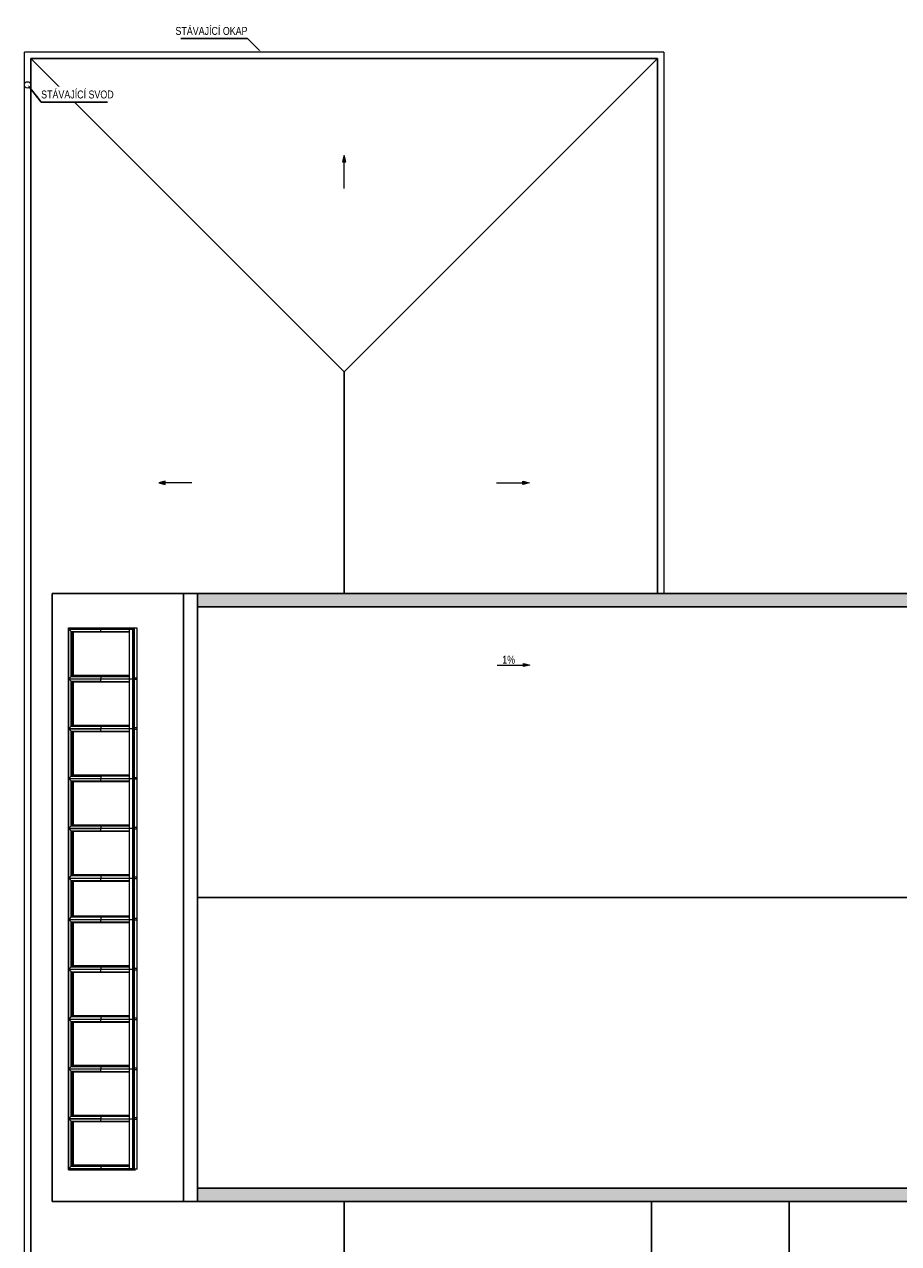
# Model space of a CAD drawing. Header units: millimetres. Extents: x -11835 to 55006, y -38230 to 10742.
# Tile 2 of 5: x -11835 to 4665, y -12265 to 10742. Entities that reach past the tile are written whole.
import ezdxf
from ezdxf import colors
from ezdxf.entities.mleader import LeaderData, LeaderLine
from ezdxf.math import Vec2, Vec3

# ---------------------------------------------------------------- set-up
doc = ezdxf.new("R2010")
doc.units = ezdxf.units.MM
doc.header["$MEASUREMENT"] = 0
doc.layers.add('03_Střecha.2D', color=7, linetype='Continuous')
doc.layers.add('Nové_03_Střecha.2D', color=7, linetype='Continuous')
doc.layers.add('ZTI-potr_studena-popis', color=7, linetype='Continuous', lineweight=13)
doc.styles.add('ARIAL', font='arial.ttf', dxfattribs={"width": 0.8})

# ---------------------------------------------------------------- blocks, each defined once
blk = doc.blocks.new('spád')
h = blk.add_hatch(color=256)
h.dxf.hatch_style = 1
h.paths.add_polyline_path([(126994.1222301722, 9931.581332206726), (126874.1297398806, 9961.5830950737), (126874.1985130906, 9901.568754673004)])
at = {"layer": 'ZTI-potr_studena-popis'}
blk.add_line((126374.1098790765, 9931.542573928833), (126874.1098791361, 9931.542573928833), dxfattribs=at)
blk.add_lwpolyline([(126874.1297398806, 9961.5830950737), (126994.1222301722, 9931.581332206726), (126874.1985130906, 9901.568754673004), (126874.1297398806, 9961.5830950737)], dxfattribs=at)

msp = doc.modelspace()

# ---------------------------------------------------------------- hatches: boundary and pattern name
at = {"layer": '03_Střecha.2D', "linetype": 'Continuous', "lineweight": 0}
for points in [[(-8568.931529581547, 0), (47690, 0), (47690.00000023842, -250), (-8568.931529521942, -250)], [(-8568.93152976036, -11220), (42642.5, -11220), (42642.4999999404, -11470), (-8568.931529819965, -11470)]]:
    msp.add_hatch(color=251, dxfattribs=at).paths.add_polyline_path(points)

# ---------------------------------------------------------------- linework, layer by layer
at = {"layer": '03_Střecha.2D', "color": 251, "linetype": 'Continuous', "lineweight": 13}
for p, q in [((-11835.00000017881, -38230), (-11835.00000017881, 10220)), ((234.999959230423, 10220), (-11835.00000017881, 10220)), ((234.999959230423, 10220), (234.9999592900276, 0))]:
    msp.add_line(p, q, dxfattribs=at)
at = {"layer": '03_Střecha.2D', "color": 251, "linetype": 'Continuous', "lineweight": 25}
for p, q in [((-11715.00000017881, 10100), (-5800.00000590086, 4185.000034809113)), ((-11715.0000000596, -38110), (-11715.00000017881, 10100)), ((114.9999591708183, 10100), (-11715.00000017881, 10100)), ((-5800.00000590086, 4185.000034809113), (114.9999591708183, 10100)), ((114.9999591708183, 10100), (114.9999597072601, 4.76837158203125e-07)), ((-5800.000005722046, 0), (-5800.00000590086, 4185.000034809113)), ((5000.000000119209, -2.384185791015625e-07), (-11307.50000011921, 0)), ((-11307.50000011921, 0), (-11307.5000000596, -11470)), ((-8828.931529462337, 0), (-8828.931529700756, -11470)), ((-8568.931529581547, 0), (-8568.931529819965, -11470)), ((-8568.931529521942, -250), (47690.00000023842, -250)), ((-8568.931529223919, -5735), (47690.0000000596, -5735.000000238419)), ((42642.5, -11220), (-8568.93152976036, -11220)), ((-11307.5000000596, -11470), (-5800.000003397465, -11470)), ((-5799.999999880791, -32195), (-5800.000003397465, -11470)), ((-5800.000003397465, -11470), (-0.01069933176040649, -11470)), ((-0.01069933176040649, -11470), (2599.989300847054, -11470)), ((-0.01069909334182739, -16970), (-0.01069933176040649, -11470)), ((2599.989300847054, -11470), (2599.98930066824, -16970)), ((42642.4999999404, -11470), (2599.989300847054, -11470))]:
    msp.add_line(p, q, dxfattribs=at)
at = {"layer": '03_Střecha.2D', "color": 251, "linetype": 'Continuous', "lineweight": 13}
msp.add_circle((-11775.0000000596, 9600), 59.99999999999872, dxfattribs=at)
at = {"layer": 'Nové_03_Střecha.2D', "color": 251, "linetype": 'Continuous', "lineweight": 13}
for p, q in [((-11004.25063449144, -1582.5), (-11004.25063478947, -642.5)), ((-11004.25063478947, -642.5), (-9768.865396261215, -642.5)), ((-11004.25063478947, -642.5), (-10981.73397427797, -668.5)), ((-10993.13397425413, -1606.5), (-10993.13397425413, -668.5)), ((-10993.13397425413, -668.5), (-10389.28221714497, -668.5)), ((-10993.13397425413, -668.5), (-10954.16283112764, -713.5)), ((-10389.28221702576, -714.5), (-10389.28221696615, -667.5)), ((-10389.28221696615, -667.5), (-9852.846466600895, -667.5)), ((-9852.846466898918, -1607.5), (-9852.846466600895, -667.5)), ((-9852.846466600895, -667.5), (-9809.545196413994, -667.5)), ((-9839.49646639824, -650.4999997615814), (-9839.496466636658, -667.5)), ((-9757.224053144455, -650.5), (-9839.49646639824, -650.4999997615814)), ((-9809.545196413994, -667.5), (-9786.162510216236, -667.4999997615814)), ((-9786.162510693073, -1607.5), (-9786.162510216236, -667.4999997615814)), ((-9786.162510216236, -667.4999997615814), (-9780.96635824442, -667.5)), ((-9780.96635812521, -1607.5), (-9780.96635824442, -667.5)), ((-9780.96635824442, -667.5), (-9767.616358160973, -667.5)), ((-9768.865396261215, -642.5), (-9738.765396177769, -642.5)), ((-9768.86539644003, -650.5), (-9768.865396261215, -642.5)), ((-9767.616358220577, -1607.5), (-9767.616358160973, -667.5)), ((-9757.224053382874, -667.5), (-9757.224053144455, -650.5)), ((-9757.224053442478, -652.5), (-9757.074053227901, -652.5)), ((-9757.074053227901, -652.5), (-9757.224052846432, -652.6732053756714)), ((-9757.224053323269, -1607.5), (-9757.224053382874, -667.5)), ((-9707.074053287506, -652.5), (-9757.074053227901, -652.5)), ((-9757.074053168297, -1592.5), (-9757.074053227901, -652.5)), ((-9707.074053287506, -1592.5), (-9707.074053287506, -652.5)), ((-10954.16283106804, -1561.5), (-10954.16283112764, -713.5)), ((-10954.16283112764, -713.5), (-10389.28221708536, -713.5)), ((-10954.16283112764, -713.5), (-10949.06475508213, -716.5)), ((-10949.06475502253, -1558.5), (-10949.06475508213, -716.5)), ((-10949.06475508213, -716.5), (-10386.61555022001, -716.5)), ((-10938.33270418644, -1545.499999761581), (-10938.33270394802, -729.5)), ((-9852.846466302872, -729.5), (-10938.33270394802, -729.5)), ((-10913.33270412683, -1545.5), (-10913.33270424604, -729.5)), ((-10910.8493642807, -1545.5), (-10910.84936469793, -729.5)), ((-10385.28221708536, -717.4999997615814), (-10389.28221702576, -714.5)), ((-10389.28221702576, -714.5), (-9852.846466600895, -714.5000002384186)), ((-10385.28221708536, -717.4999997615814), (-9852.8464666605, -717.5)), ((-11004.25063478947, -2522.5), (-11004.25063449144, -1582.5)), ((-11004.25063449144, -1582.5), (-10993.13397425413, -1582.5)), ((-11004.25063449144, -1582.5), (-10993.13397431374, -1595.336413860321)), ((-10954.16283106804, -1561.5), (-10993.13397425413, -1606.5)), ((-10993.13397425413, -1606.5), (-10389.28221702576, -1606.5)), ((-10993.13397425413, -2546.500000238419), (-10993.13397425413, -1608.5)), ((-10993.13397425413, -1608.5), (-10389.28221702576, -1608.5)), ((-10993.13397425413, -1608.5), (-10954.16283106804, -1653.5)), ((-10981.73397439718, -1606.500000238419), (-10983.46602493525, -1608.5)), ((-10983.46602493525, -1606.5), (-10981.73397439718, -1608.500000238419)), ((-10949.06475502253, -1558.5), (-10954.16283106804, -1561.5)), ((-10954.16283106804, -1561.5), (-10389.28221708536, -1561.5)), ((-10949.06475502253, -1558.5), (-10386.6155500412, -1558.5)), ((-9852.846466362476, -1545.5), (-10938.33270418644, -1545.499999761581)), ((-10385.28221708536, -1557.5), (-10389.28221684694, -1560.5)), ((-10389.28221684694, -1560.5), (-10389.28221702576, -1607.5)), ((-10389.28221684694, -1560.5), (-9852.846466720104, -1560.5)), ((-10389.28221696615, -1654.5), (-10389.28221702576, -1607.5)), ((-10389.28221702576, -1607.5), (-9852.846466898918, -1607.5)), ((-10385.28221708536, -1557.5), (-9852.846466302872, -1557.5)), ((-9852.846466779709, -2547.5), (-9852.846466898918, -1607.5)), ((-9852.846466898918, -1607.5), (-9809.545196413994, -1607.5)), ((-9809.545196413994, -1607.5), (-9786.162510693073, -1607.5)), ((-9786.162510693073, -2547.5), (-9786.162510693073, -1607.5)), ((-9786.162510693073, -1607.5), (-9780.96635812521, -1607.5)), ((-9780.96635812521, -2547.5), (-9780.96635812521, -1607.5)), ((-9780.96635812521, -1607.5), (-9767.616358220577, -1607.5)), ((-9757.22405320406, -1590.5), (-9767.616358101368, -1590.5)), ((-9767.616358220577, -2547.5), (-9767.616358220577, -1607.5)), ((-9757.224053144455, -1592.5), (-9757.074053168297, -1592.5)), ((-9757.074053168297, -1592.5), (-9757.22405320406, -1592.673205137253)), ((-9757.224052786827, -2547.499999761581), (-9757.224053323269, -1607.5)), ((-9707.074053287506, -1592.5), (-9757.074053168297, -1592.5)), ((-9757.07405346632, -2532.5), (-9757.074053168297, -1592.5)), ((-9707.074053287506, -2532.500000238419), (-9707.074053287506, -1592.5)), ((-10993.13397431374, -1619.663586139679), (-11004.25063478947, -1632.5)), ((-11004.25063478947, -1632.5), (-10993.13397443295, -1632.5)), ((-10954.16283106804, -2501.499999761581), (-10954.16283106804, -1653.5)), ((-10954.16283106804, -1653.5), (-10389.28221708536, -1653.5)), ((-10954.16283106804, -1653.5), (-10949.06475508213, -1656.5)), ((-10949.06475460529, -2498.5), (-10949.06475508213, -1656.5)), ((-10949.06475508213, -1656.5), (-10386.61555051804, -1656.5)), ((-10938.33270400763, -2485.500000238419), (-10938.33270406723, -1669.5)), ((-9852.846466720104, -1669.5), (-10938.33270406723, -1669.5)), ((-10913.33270412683, -2485.5), (-10913.33270412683, -1669.5)), ((-10910.84936463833, -2485.5), (-10910.84936469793, -1669.5)), ((-10385.28221678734, -1657.5), (-10389.28221696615, -1654.5)), ((-10389.28221696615, -1654.5), (-9852.846466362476, -1654.499999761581)), ((-10385.28221678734, -1657.5), (-9852.846466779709, -1657.5)), ((-9757.22405308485, -1624.5), (-9767.616358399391, -1624.5)), ((-9757.074053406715, -1622.5), (-9757.224053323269, -1622.326794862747)), ((-9757.224053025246, -1622.5), (-9757.074053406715, -1622.5)), ((-9707.074053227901, -1622.500000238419), (-9757.074053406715, -1622.5)), ((-11004.25063490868, -3462.5), (-11004.25063478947, -2522.5)), ((-11004.25063478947, -2522.5), (-10993.13397413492, -2522.5)), ((-11004.25063478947, -2522.5), (-10993.13397443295, -2535.336413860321)), ((-10954.16283106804, -2501.499999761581), (-10993.13397425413, -2546.500000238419)), ((-10949.06475460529, -2498.5), (-10954.16283106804, -2501.499999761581)), ((-10954.16283106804, -2501.499999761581), (-10389.28221708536, -2501.500000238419)), ((-10949.06475460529, -2498.5), (-10386.61555045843, -2498.5)), ((-9852.84646654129, -2485.499999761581), (-10938.33270400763, -2485.500000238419)), ((-10385.28221708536, -2497.5), (-10389.28221696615, -2500.5)), ((-10389.28221696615, -2500.5), (-10389.28221690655, -2547.5)), ((-10389.28221696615, -2500.5), (-9852.846466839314, -2500.5)), ((-10385.28221708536, -2497.5), (-9852.846466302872, -2497.499999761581)), ((-9757.224053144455, -2530.500000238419), (-9767.616358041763, -2530.5)), ((-10993.13397401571, -2559.663586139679), (-11004.25063467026, -2572.5)), ((-11004.25063467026, -2572.5), (-10993.13397449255, -2572.5)), ((-10993.13397425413, -2546.500000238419), (-10389.28221708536, -2546.5)), ((-10993.13397413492, -3486.5), (-10993.13397425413, -2548.500000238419)), ((-10993.13397425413, -2548.500000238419), (-10389.28221702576, -2548.5)), ((-10993.13397425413, -2548.500000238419), (-10954.16283112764, -2593.5)), ((-10981.73397427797, -2546.500000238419), (-10983.46602493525, -2548.5)), ((-10983.46602493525, -2546.5), (-10981.73397427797, -2548.500000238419)), ((-10954.16283124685, -3441.5), (-10954.16283112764, -2593.5)), ((-10954.16283112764, -2593.5), (-10389.28221708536, -2593.5)), ((-10954.16283112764, -2593.5), (-10949.06475496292, -2596.5)), ((-10949.06475502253, -3438.5), (-10949.06475496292, -2596.5)), ((-10949.06475496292, -2596.5), (-10386.61555045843, -2596.5)), ((-10938.33270388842, -3425.500000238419), (-10938.33270424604, -2609.5)), ((-9852.846466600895, -2609.5), (-10938.33270424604, -2609.5)), ((-10913.33270412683, -3425.5), (-10913.33270412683, -2609.5)), ((-10910.84936469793, -3425.500000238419), (-10910.84936457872, -2609.5)), ((-10389.28221666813, -2594.5), (-10389.28221690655, -2547.5)), ((-10389.28221690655, -2547.5), (-9852.846466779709, -2547.5)), ((-10385.28221720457, -2597.5), (-10389.28221666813, -2594.5)), ((-10389.28221666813, -2594.5), (-9852.84646654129, -2594.5)), ((-10385.28221720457, -2597.5), (-9852.8464666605, -2597.5)), ((-9852.846466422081, -3487.499999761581), (-9852.846466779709, -2547.5)), ((-9852.846466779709, -2547.5), (-9809.545196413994, -2547.5)), ((-9809.545196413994, -2547.5), (-9786.162510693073, -2547.5)), ((-9786.162510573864, -3487.5), (-9786.162510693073, -2547.5)), ((-9786.162510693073, -2547.5), (-9780.96635812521, -2547.5)), ((-9780.96635812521, -3487.5), (-9780.96635812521, -2547.5)), ((-9780.96635812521, -2547.5), (-9767.616358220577, -2547.5)), ((-9767.616358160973, -3487.500000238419), (-9767.616358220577, -2547.5)), ((-9757.224053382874, -2564.5), (-9767.616358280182, -2564.5)), ((-9757.22405320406, -2532.5), (-9757.07405346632, -2532.5)), ((-9757.07405346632, -2532.5), (-9757.22405308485, -2532.673205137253)), ((-9757.22405320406, -3487.5), (-9757.224052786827, -2547.499999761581)), ((-9757.07405334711, -2562.5), (-9757.224053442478, -2562.326794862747)), ((-9757.224053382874, -2562.5), (-9757.07405334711, -2562.5)), ((-9707.074053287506, -2532.500000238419), (-9757.07405346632, -2532.5)), ((-9757.074053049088, -3472.5), (-9757.07405346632, -2532.5)), ((-9707.074053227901, -2562.500000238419), (-9757.07405334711, -2562.5)), ((-9707.074052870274, -3472.5), (-9707.074053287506, -2532.500000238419)), ((-10954.16283124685, -3441.5), (-10993.13397413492, -3486.5)), ((-10949.06475502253, -3438.5), (-10954.16283124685, -3441.5)), ((-10954.16283124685, -3441.5), (-10389.28221702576, -3441.5)), ((-10949.06475502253, -3438.5), (-10386.61555045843, -3438.5)), ((-9852.8464666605, -3425.5), (-10938.33270388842, -3425.500000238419)), ((-10385.28221702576, -3437.5), (-10389.28221714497, -3440.5)), ((-10389.28221714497, -3440.5), (-10389.28221648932, -3487.5)), ((-10389.28221714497, -3440.5), (-9852.846466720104, -3440.5)), ((-10385.28221702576, -3437.5), (-9852.846466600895, -3437.5)), ((-11004.25063478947, -4402.5), (-11004.25063490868, -3462.5)), ((-11004.25063490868, -3462.5), (-10993.13397419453, -3462.5)), ((-11004.25063490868, -3462.5), (-10993.13397431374, -3475.336413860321)), ((-10993.13397437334, -3499.663586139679), (-11004.25063467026, -3512.5)), ((-11004.25063467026, -3512.5), (-10993.13397437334, -3512.5)), ((-10993.13397413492, -3486.5), (-10389.28221708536, -3486.5)), ((-10993.13397401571, -4426.499999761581), (-10993.1339738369, -3488.5)), ((-10993.1339738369, -3488.5), (-10389.28221708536, -3488.5)), ((-10993.1339738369, -3488.5), (-10954.16283106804, -3533.5)), ((-10981.73397421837, -3486.5), (-10983.46602505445, -3488.5)), ((-10983.46602523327, -3486.499999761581), (-10981.73397415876, -3488.5)), ((-10954.16283094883, -4381.5), (-10954.16283106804, -3533.5)), ((-10954.16283106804, -3533.5), (-10389.28221720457, -3533.5)), ((-10954.16283106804, -3533.5), (-10949.06475496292, -3536.5)), ((-10949.06475490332, -4378.5), (-10949.06475496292, -3536.5)), ((-10949.06475496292, -3536.5), (-10386.61555016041, -3536.5)), ((-10938.33270418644, -4365.5), (-10938.33270382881, -3549.5)), ((-9852.846466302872, -3549.5), (-10938.33270382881, -3549.5)), ((-10913.33270406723, -4365.5), (-10913.33270412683, -3549.5)), ((-10910.84936457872, -4365.500000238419), (-10910.84936416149, -3549.5)), ((-10389.28221696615, -3534.5), (-10389.28221648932, -3487.5)), ((-10389.28221648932, -3487.5), (-9852.846466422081, -3487.499999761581)), ((-10385.28221720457, -3537.5), (-10389.28221696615, -3534.5)), ((-10389.28221696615, -3534.5), (-9852.846466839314, -3534.5)), ((-10385.28221720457, -3537.5), (-9852.846466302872, -3537.5)), ((-9852.846466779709, -4427.5), (-9852.846466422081, -3487.499999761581)), ((-9852.846466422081, -3487.499999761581), (-9809.545196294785, -3487.5)), ((-9809.545196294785, -3487.5), (-9786.162510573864, -3487.5)), ((-9786.162510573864, -4427.5), (-9786.162510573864, -3487.5)), ((-9786.162510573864, -3487.5), (-9780.96635812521, -3487.5)), ((-9780.966357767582, -4427.5), (-9780.96635812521, -3487.5)), ((-9780.96635812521, -3487.5), (-9767.616358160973, -3487.500000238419)), ((-9757.224053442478, -3470.5), (-9767.616358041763, -3470.5)), ((-9767.616357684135, -4427.5), (-9767.616358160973, -3487.500000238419)), ((-9757.224053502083, -3504.5), (-9767.616357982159, -3504.5)), ((-9757.224053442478, -3472.5), (-9757.074053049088, -3472.5)), ((-9757.074053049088, -3472.5), (-9757.224053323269, -3472.673204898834)), ((-9757.224053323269, -4427.500000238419), (-9757.22405320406, -3487.5)), ((-9757.07405334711, -3502.5), (-9757.224053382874, -3502.326795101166)), ((-9757.224053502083, -3502.5), (-9757.07405334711, -3502.5)), ((-9707.074052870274, -3472.5), (-9757.074053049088, -3472.5)), ((-9757.07405346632, -4412.5), (-9757.074053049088, -3472.5)), ((-9707.074053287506, -3502.499999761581), (-9757.07405334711, -3502.5)), ((-9707.074053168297, -4412.5), (-9707.074052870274, -3472.5)), ((-9852.8464666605, -4365.500000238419), (-10938.33270418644, -4365.5)), ((-11004.25063478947, -5342.5), (-11004.25063478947, -4402.5)), ((-11004.25063478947, -4402.5), (-10993.13397419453, -4402.5)), ((-11004.25063478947, -4402.5), (-10993.13397419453, -4415.336413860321)), ((-10993.13397443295, -4439.663586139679), (-11004.25063478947, -4452.5)), ((-11004.25063478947, -4452.5), (-10993.13397437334, -4452.5)), ((-10954.16283094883, -4381.5), (-10993.13397401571, -4426.499999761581)), ((-10993.13397401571, -4426.499999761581), (-10389.28221714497, -4426.5)), ((-10993.13397449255, -5366.5), (-10993.13397443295, -4428.5)), ((-10993.13397443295, -4428.5), (-10389.28221714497, -4428.5)), ((-10993.13397443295, -4428.5), (-10954.16283065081, -4473.5)), ((-10981.73397421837, -4426.5), (-10983.46602523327, -4428.5)), ((-10983.46602523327, -4426.5), (-10981.73397421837, -4428.5)), ((-10949.06475490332, -4378.5), (-10954.16283094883, -4381.5)), ((-10954.16283094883, -4381.5), (-10389.28221702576, -4381.5)), ((-10954.16283124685, -5321.5), (-10954.16283065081, -4473.5)), ((-10954.16283065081, -4473.5), (-10389.28221672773, -4473.5)), ((-10954.16283065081, -4473.5), (-10949.06475502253, -4476.5)), ((-10949.06475490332, -4378.5), (-10386.61555033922, -4378.5)), ((-10949.06475448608, -5318.5), (-10949.06475502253, -4476.5)), ((-10949.06475502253, -4476.5), (-10386.61555016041, -4476.5)), ((-10938.33270376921, -5305.5), (-10938.33270388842, -4489.5)), ((-9852.8464666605, -4489.5), (-10938.33270388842, -4489.5)), ((-10913.33270412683, -5305.5), (-10913.33270424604, -4489.5)), ((-10910.8493642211, -5305.5), (-10910.84936457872, -4489.5)), ((-10385.28221702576, -4377.5), (-10389.28221702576, -4380.5)), ((-10389.28221702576, -4380.5), (-10389.28221678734, -4427.5)), ((-10389.28221702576, -4380.5), (-9852.846466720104, -4380.5)), ((-10389.28221702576, -4474.500000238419), (-10389.28221678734, -4427.5)), ((-10389.28221678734, -4427.5), (-9852.846466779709, -4427.5)), ((-10385.28221708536, -4477.5), (-10389.28221702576, -4474.500000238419)), ((-10389.28221702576, -4474.500000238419), (-9852.846466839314, -4474.5)), ((-10385.28221702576, -4377.5), (-9852.846466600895, -4377.5)), ((-10385.28221708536, -4477.5), (-9852.8464666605, -4477.5)), ((-9852.846466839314, -5367.5), (-9852.846466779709, -4427.5)), ((-9852.846466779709, -4427.5), (-9809.54519635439, -4427.5)), ((-9809.54519635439, -4427.5), (-9786.162510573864, -4427.5)), ((-9786.162510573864, -5367.5), (-9786.162510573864, -4427.5)), ((-9786.162510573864, -4427.5), (-9780.966357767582, -4427.5)), ((-9780.966358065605, -5367.5), (-9780.966357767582, -4427.5)), ((-9780.966357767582, -4427.5), (-9767.616357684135, -4427.5)), ((-9757.22405308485, -4410.499999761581), (-9767.616358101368, -4410.5)), ((-9767.616358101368, -5367.5), (-9767.616357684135, -4427.5)), ((-9757.224053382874, -4444.5), (-9767.616358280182, -4444.5)), ((-9757.224052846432, -4412.499999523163), (-9757.07405346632, -4412.5)), ((-9757.07405346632, -4412.5), (-9757.224053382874, -4412.673205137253)), ((-9757.22405320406, -5367.5), (-9757.224053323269, -4427.500000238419)), ((-9757.07405334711, -4442.5), (-9757.224052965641, -4442.326794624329)), ((-9757.224053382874, -4442.500000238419), (-9757.07405334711, -4442.5)), ((-9707.074053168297, -4412.5), (-9757.07405346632, -4412.5)), ((-9757.07405346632, -5352.5), (-9757.07405346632, -4412.5)), ((-9707.074053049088, -4442.5), (-9757.07405334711, -4442.5)), ((-9707.074053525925, -5352.5), (-9707.074053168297, -4412.5)), ((-11004.25063478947, -6172.500000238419), (-11004.25063478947, -5342.5)), ((-11004.25063478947, -5342.5), (-10993.13397413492, -5342.5)), ((-11004.25063478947, -5342.5), (-10993.13397425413, -5355.336413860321)), ((-10993.13397431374, -5379.663586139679), (-11004.25063437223, -5392.500000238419)), ((-11004.25063437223, -5392.500000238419), (-10993.13397437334, -5392.5)), ((-10954.16283124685, -5321.5), (-10993.13397449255, -5366.5)), ((-10993.13397449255, -5366.5), (-10389.28221654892, -5366.5)), ((-10993.13397413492, -6146.5), (-10993.13397449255, -5368.5)), ((-10993.13397449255, -5368.5), (-10389.28221666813, -5368.5)), ((-10993.13397449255, -5368.5), (-10954.16283077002, -5413.5)), ((-10981.73397415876, -5366.5), (-10983.46602481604, -5368.5)), ((-10983.46602481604, -5366.5), (-10981.73397409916, -5368.5)), ((-10949.06475448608, -5318.5), (-10954.16283124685, -5321.5)), ((-10954.16283124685, -5321.5), (-10389.28221708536, -5321.5)), ((-10954.16283100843, -6101.5), (-10954.16283077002, -5413.5)), ((-10954.16283077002, -5413.5), (-10389.28221708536, -5413.5)), ((-10954.16283077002, -5413.5), (-10949.06475502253, -5416.5)), ((-10949.06475448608, -5318.5), (-10386.61554998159, -5318.5)), ((-10949.06475490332, -6098.5), (-10949.06475502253, -5416.5)), ((-10949.06475502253, -5416.5), (-10386.61555057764, -5416.5)), ((-9852.84646654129, -5305.5), (-10938.33270376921, -5305.5)), ((-10938.33270418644, -6085.5), (-10938.33270424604, -5429.5)), ((-9852.8464666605, -5429.5), (-10938.33270424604, -5429.5)), ((-10913.33270376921, -6085.5), (-10913.33270412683, -5429.5)), ((-10910.8493642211, -6085.5), (-10910.84936457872, -5429.5)), ((-10385.28221708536, -5317.500000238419), (-10389.28221678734, -5320.499999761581)), ((-10389.28221678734, -5320.499999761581), (-10389.28221720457, -5367.5)), ((-10389.28221678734, -5320.499999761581), (-9852.846466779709, -5320.5)), ((-10389.28221696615, -5414.500000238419), (-10389.28221720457, -5367.5)), ((-10389.28221720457, -5367.5), (-9852.846466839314, -5367.5)), ((-10385.28221666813, -5417.5), (-10389.28221696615, -5414.500000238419)), ((-10389.28221696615, -5414.500000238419), (-9852.846466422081, -5414.500000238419)), ((-10385.28221708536, -5317.500000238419), (-9852.846466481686, -5317.5)), ((-10385.28221666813, -5417.5), (-9852.846466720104, -5417.5)), ((-9852.846466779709, -6147.499999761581), (-9852.846466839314, -5367.5)), ((-9852.846466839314, -5367.5), (-9809.545196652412, -5367.5)), ((-9809.545196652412, -5367.5), (-9786.162510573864, -5367.5)), ((-9786.16251027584, -6147.5), (-9786.162510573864, -5367.5)), ((-9786.162510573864, -5367.5), (-9780.966358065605, -5367.5)), ((-9780.966357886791, -6147.499999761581), (-9780.966358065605, -5367.5)), ((-9780.966358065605, -5367.5), (-9767.616358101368, -5367.5)), ((-9757.224053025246, -5350.5), (-9767.616358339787, -5350.499999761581)), ((-9767.616358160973, -6147.5), (-9767.616358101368, -5367.5)), ((-9757.224053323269, -5384.5), (-9767.616358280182, -5384.5)), ((-9757.224053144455, -5352.5), (-9757.07405346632, -5352.5)), ((-9757.07405346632, -5352.5), (-9757.224052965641, -5352.673204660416)), ((-9757.224053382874, -6147.500000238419), (-9757.22405320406, -5367.5)), ((-9757.07405346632, -5382.5), (-9757.224053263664, -5382.326794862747)), ((-9757.224053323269, -5382.5), (-9757.07405346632, -5382.5)), ((-9707.074053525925, -5352.5), (-9757.07405346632, -5352.5)), ((-9757.074053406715, -6162.5), (-9757.07405346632, -5352.5)), ((-9707.07405334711, -5382.499999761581), (-9757.07405346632, -5382.5)), ((-9707.07405346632, -6162.5), (-9707.074053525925, -5352.5)), ((-11004.25063478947, -6122.5), (-10993.13397425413, -6122.5)), ((-11004.25063478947, -6122.5), (-10993.13397401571, -6135.33641409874)), ((-10993.13397437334, -6159.663586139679), (-11004.25063478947, -6172.500000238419)), ((-11004.25063449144, -7062.5), (-11004.25063478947, -6172.500000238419)), ((-11004.25063478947, -6172.500000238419), (-10993.13397419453, -6172.499999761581)), ((-10954.16283100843, -6101.5), (-10993.13397413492, -6146.5)), ((-10993.13397413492, -6146.5), (-10389.28221702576, -6146.5)), ((-10993.13397449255, -7086.5), (-10993.13397425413, -6148.5)), ((-10993.13397425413, -6148.5), (-10389.28221702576, -6148.5)), ((-10993.13397425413, -6148.5), (-10954.16283071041, -6193.5)), ((-10983.46602523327, -6146.5), (-10981.73397427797, -6148.5)), ((-10981.73397427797, -6146.5), (-10983.46602523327, -6148.5)), ((-10949.06475490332, -6098.5), (-10954.16283100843, -6101.5)), ((-10954.16283100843, -6101.5), (-10389.28221708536, -6101.5)), ((-10954.16283124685, -7041.5), (-10954.16283071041, -6193.5)), ((-10954.16283071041, -6193.5), (-10389.28221672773, -6193.5)), ((-10954.16283071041, -6193.5), (-10949.06475502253, -6196.5)), ((-10949.06475490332, -6098.5), (-10386.61555045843, -6098.5)), ((-10949.06475460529, -7038.5), (-10949.06475502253, -6196.5)), ((-10949.06475502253, -6196.5), (-10386.61555051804, -6196.5)), ((-9852.8464666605, -6085.5), (-10938.33270418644, -6085.5)), ((-10938.33270388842, -7025.5), (-10938.33270424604, -6209.5)), ((-9852.846466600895, -6209.5), (-10938.33270424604, -6209.5)), ((-10913.33270412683, -7025.5), (-10913.33270412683, -6209.5)), ((-10910.84936451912, -7025.5), (-10910.84936469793, -6209.5)), ((-10385.28221702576, -6097.5), (-10389.28221714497, -6100.5)), ((-10389.28221714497, -6100.5), (-10389.28221696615, -6147.500000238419)), ((-10389.28221714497, -6100.5), (-9852.846466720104, -6100.5)), ((-10389.28221690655, -6194.5), (-10389.28221696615, -6147.500000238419)), ((-10389.28221696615, -6147.500000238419), (-9852.846466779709, -6147.499999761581)), ((-10385.28221708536, -6197.5), (-10389.28221690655, -6194.5)), ((-10389.28221690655, -6194.5), (-9852.8464666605, -6194.499999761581)), ((-10385.28221702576, -6097.5), (-9852.8464666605, -6097.5)), ((-10385.28221708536, -6197.5), (-9852.8464666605, -6197.5)), ((-9852.846466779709, -7087.5), (-9852.846466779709, -6147.499999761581)), ((-9852.846466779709, -6147.499999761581), (-9809.545196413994, -6147.5)), ((-9809.545196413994, -6147.5), (-9786.16251027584, -6147.5)), ((-9786.162510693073, -7087.5), (-9786.16251027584, -6147.5)), ((-9786.16251027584, -6147.5), (-9780.966357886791, -6147.499999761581)), ((-9780.96635812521, -7087.5), (-9780.966357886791, -6147.499999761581)), ((-9780.966357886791, -6147.499999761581), (-9767.616358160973, -6147.5)), ((-9757.224053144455, -6130.5), (-9767.616358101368, -6130.5)), ((-9767.616358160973, -7087.5), (-9767.616358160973, -6147.5)), ((-9757.224052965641, -6164.5), (-9767.616358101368, -6164.499999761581)), ((-9757.224053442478, -6132.5), (-9757.07405346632, -6132.5)), ((-9757.07405346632, -6132.5), (-9757.224053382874, -6132.673205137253)), ((-9757.224052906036, -7087.5), (-9757.224053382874, -6147.500000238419)), ((-9757.074053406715, -6162.5), (-9757.224053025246, -6162.326794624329)), ((-9757.224052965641, -6162.5), (-9757.074053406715, -6162.5)), ((-9707.074053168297, -6132.5), (-9757.07405346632, -6132.5)), ((-9757.07405334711, -7072.5), (-9757.074053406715, -6162.5)), ((-9707.07405346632, -6162.5), (-9757.074053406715, -6162.5)), ((-9707.074053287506, -7072.5), (-9707.07405346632, -6162.5)), ((-11004.25063478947, -8002.5), (-11004.25063449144, -7062.5)), ((-11004.25063449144, -7062.5), (-10993.13397425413, -7062.5)), ((-11004.25063449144, -7062.5), (-10993.13397431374, -7075.336413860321)), ((-10993.13397431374, -7099.663586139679), (-11004.25063437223, -7112.5)), ((-11004.25063437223, -7112.5), (-10993.13397443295, -7112.5)), ((-10954.16283124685, -7041.5), (-10993.13397449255, -7086.5)), ((-10993.13397449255, -7086.5), (-10389.28221702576, -7086.5)), ((-10993.13397437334, -8026.499999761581), (-10993.13397449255, -7088.5)), ((-10993.13397449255, -7088.5), (-10389.28221666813, -7088.5)), ((-10993.13397449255, -7088.5), (-10954.16283106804, -7133.5)), ((-10981.73397427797, -7086.500000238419), (-10983.46602493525, -7088.5)), ((-10983.46602475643, -7086.499999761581), (-10981.73397427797, -7088.5)), ((-10949.06475460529, -7038.5), (-10954.16283124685, -7041.5)), ((-10954.16283124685, -7041.5), (-10389.28221696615, -7041.5)), ((-10949.06475460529, -7038.5), (-10386.6155500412, -7038.5)), ((-9852.846466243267, -7025.5), (-10938.33270388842, -7025.5)), ((-10385.28221708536, -7037.5), (-10389.28221714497, -7040.5)), ((-10389.28221714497, -7040.5), (-10389.28221720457, -7087.5)), ((-10389.28221714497, -7040.5), (-9852.846466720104, -7040.5)), ((-10389.28221654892, -7134.5), (-10389.28221720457, -7087.5)), ((-10389.28221720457, -7087.5), (-9852.846466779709, -7087.5)), ((-10385.28221708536, -7037.5), (-9852.846466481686, -7037.5)), ((-9852.846466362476, -8027.5), (-9852.846466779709, -7087.5)), ((-9852.846466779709, -7087.5), (-9809.545196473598, -7087.499999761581)), ((-9809.545196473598, -7087.499999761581), (-9786.162510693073, -7087.5)), ((-9786.162510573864, -8027.5), (-9786.162510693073, -7087.5)), ((-9786.162510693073, -7087.5), (-9780.96635812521, -7087.5)), ((-9780.96635812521, -8027.5), (-9780.96635812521, -7087.5)), ((-9780.96635812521, -7087.5), (-9767.616358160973, -7087.5)), ((-9757.224053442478, -7070.5), (-9767.616357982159, -7070.5)), ((-9767.616358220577, -8027.5), (-9767.616358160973, -7087.5)), ((-9757.22405308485, -7104.499999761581), (-9767.616358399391, -7104.5)), ((-9757.224053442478, -7072.5), (-9757.07405334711, -7072.5)), ((-9757.07405334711, -7072.5), (-9757.22405320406, -7072.673204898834)), ((-9757.224052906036, -8027.5), (-9757.224052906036, -7087.5)), ((-9757.074053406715, -7102.5), (-9757.224053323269, -7102.326794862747)), ((-9757.224053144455, -7102.499999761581), (-9757.074053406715, -7102.5)), ((-9707.074053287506, -7072.5), (-9757.07405334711, -7072.5)), ((-9757.074052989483, -8012.5), (-9757.07405334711, -7072.5)), ((-9707.07405346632, -7102.5), (-9757.074053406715, -7102.5)), ((-9707.074053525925, -8012.499999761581), (-9707.074053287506, -7072.5)), ((-10954.16283124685, -7981.5), (-10954.16283106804, -7133.5)), ((-10954.16283106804, -7133.5), (-10389.28221708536, -7133.5)), ((-10954.16283106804, -7133.5), (-10949.06475508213, -7136.5)), ((-10949.06475490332, -7978.5), (-10949.06475508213, -7136.5)), ((-10949.06475508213, -7136.5), (-10386.61555051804, -7136.5)), ((-10938.33270418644, -7965.5), (-10938.33270424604, -7149.5)), ((-9852.846466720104, -7149.5), (-10938.33270424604, -7149.5)), ((-10913.33270400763, -7965.5), (-10913.3327037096, -7149.5)), ((-10910.84936463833, -7965.500000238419), (-10910.84936457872, -7149.5)), ((-10385.28221708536, -7137.5), (-10389.28221654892, -7134.5)), ((-10389.28221654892, -7134.5), (-9852.846466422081, -7134.5)), ((-10385.28221708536, -7137.5), (-9852.846466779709, -7137.5)), ((-11004.25063490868, -8942.5), (-11004.25063478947, -8002.5)), ((-11004.25063478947, -8002.5), (-10993.13397413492, -8002.5)), ((-11004.25063478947, -8002.5), (-10993.13397431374, -8015.33641409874)), ((-10993.13397431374, -8039.663586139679), (-11004.25063467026, -8052.5)), ((-10954.16283124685, -7981.5), (-10993.13397437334, -8026.499999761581)), ((-10993.13397437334, -8026.499999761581), (-10389.28221702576, -8026.5)), ((-10993.13397413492, -8966.500000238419), (-10993.13397437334, -8028.499999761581)), ((-10993.13397437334, -8028.499999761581), (-10389.28221702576, -8028.5)), ((-10993.13397437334, -8028.499999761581), (-10954.16283112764, -8073.500000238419)), ((-10981.73397415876, -8026.5), (-10983.46602523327, -8028.5)), ((-10983.46602523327, -8026.5), (-10981.73397386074, -8028.500000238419)), ((-10949.06475490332, -7978.5), (-10954.16283124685, -7981.5)), ((-10954.16283124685, -7981.5), (-10389.28221666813, -7981.500000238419)), ((-10949.06475490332, -7978.5), (-10386.61555045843, -7978.5)), ((-9852.84646654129, -7965.5), (-10938.33270418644, -7965.5)), ((-10385.28221708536, -7977.500000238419), (-10389.28221714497, -7980.5)), ((-10389.28221714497, -7980.5), (-10389.28221708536, -8027.5)), ((-10389.28221714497, -7980.5), (-9852.846466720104, -7980.5)), ((-10389.28221666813, -8074.5), (-10389.28221708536, -8027.5)), ((-10389.28221708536, -8027.5), (-9852.846466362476, -8027.5)), ((-10385.28221708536, -7977.500000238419), (-9852.846466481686, -7977.5)), ((-9852.846466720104, -8967.5), (-9852.846466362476, -8027.5)), ((-9852.846466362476, -8027.5), (-9809.545196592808, -8027.5)), ((-9809.545196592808, -8027.5), (-9786.162510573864, -8027.5)), ((-9786.16251051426, -8967.5), (-9786.162510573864, -8027.5)), ((-9786.162510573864, -8027.5), (-9780.96635812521, -8027.5)), ((-9780.96635812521, -8967.5), (-9780.96635812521, -8027.5)), ((-9780.96635812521, -8027.5), (-9767.616358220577, -8027.5)), ((-9757.224053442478, -8010.5), (-9767.616358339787, -8010.5)), ((-9767.616358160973, -8967.500000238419), (-9767.616358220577, -8027.5)), ((-9757.224053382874, -8044.5), (-9767.61635786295, -8044.5)), ((-9757.224053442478, -8012.5), (-9757.074052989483, -8012.5)), ((-9757.074052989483, -8012.5), (-9757.22405320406, -8012.673204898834)), ((-9757.22405320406, -8967.5), (-9757.224052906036, -8027.5)), ((-9757.074052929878, -8042.5), (-9757.224053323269, -8042.326794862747)), ((-9757.224053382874, -8042.5), (-9757.074052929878, -8042.5)), ((-9707.074053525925, -8012.499999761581), (-9757.074052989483, -8012.5)), ((-9757.07405334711, -8952.5), (-9757.074052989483, -8012.5)), ((-9707.07405346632, -8042.5), (-9757.074052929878, -8042.5)), ((-9707.074053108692, -8952.5), (-9707.074053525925, -8012.499999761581)), ((-11004.25063467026, -8052.5), (-10993.13397431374, -8052.5)), ((-10954.16283082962, -8921.5), (-10954.16283112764, -8073.500000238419)), ((-10954.16283112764, -8073.500000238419), (-10389.28221708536, -8073.5)), ((-10954.16283112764, -8073.500000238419), (-10949.06475496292, -8076.5)), ((-10949.06475502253, -8918.5), (-10949.06475496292, -8076.5)), ((-10949.06475496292, -8076.5), (-10386.61555045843, -8076.5)), ((-10938.33270418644, -8905.5), (-10938.33270412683, -8089.5)), ((-9852.846466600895, -8089.5), (-10938.33270412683, -8089.5)), ((-10913.3327037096, -8905.5), (-10913.33270412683, -8089.5)), ((-10910.84936457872, -8905.500000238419), (-10910.84936445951, -8089.5)), ((-10385.28221714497, -8077.5), (-10389.28221666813, -8074.5)), ((-10389.28221666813, -8074.5), (-9852.84646654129, -8074.5)), ((-10385.28221714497, -8077.5), (-9852.846466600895, -8077.5)), ((-11004.25063437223, -9882.5), (-11004.25063490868, -8942.5)), ((-11004.25063490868, -8942.5), (-10993.13397419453, -8942.5)), ((-11004.25063490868, -8942.5), (-10993.13397419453, -8955.336413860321)), ((-10954.16283082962, -8921.5), (-10993.13397413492, -8966.500000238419)), ((-10993.13397413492, -8966.500000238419), (-10389.28221708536, -8966.5)), ((-10993.13397413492, -9906.500000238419), (-10993.13397407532, -8968.5)), ((-10993.13397407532, -8968.5), (-10389.28221702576, -8968.5)), ((-10993.13397407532, -8968.5), (-10954.16283106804, -9013.500000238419)), ((-10981.73397421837, -8966.5), (-10983.46602523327, -8968.5)), ((-10983.46602523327, -8966.5), (-10981.73397415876, -8968.5)), ((-10949.06475502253, -8918.5), (-10954.16283082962, -8921.5)), ((-10954.16283082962, -8921.5), (-10389.28221696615, -8921.5)), ((-10949.06475502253, -8918.5), (-10386.61555045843, -8918.5)), ((-9852.8464666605, -8905.500000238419), (-10938.33270418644, -8905.5)), ((-10385.28221702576, -8917.5), (-10389.28221702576, -8920.5)), ((-10389.28221702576, -8920.5), (-10389.28221672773, -8967.499999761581)), ((-10389.28221702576, -8920.5), (-9852.8464666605, -8920.5)), ((-10389.28221696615, -9014.5), (-10389.28221672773, -8967.499999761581)), ((-10389.28221672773, -8967.499999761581), (-9852.846466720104, -8967.5)), ((-10385.28221702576, -8917.5), (-9852.846466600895, -8917.5)), ((-9852.846466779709, -9907.5), (-9852.846466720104, -8967.5)), ((-9852.846466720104, -8967.5), (-9809.545196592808, -8967.5)), ((-9809.545196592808, -8967.5), (-9786.16251051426, -8967.5)), ((-9786.162510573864, -9907.5), (-9786.16251051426, -8967.5)), ((-9786.16251051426, -8967.5), (-9780.96635812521, -8967.5)), ((-9780.966358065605, -9907.5), (-9780.96635812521, -8967.5)), ((-9780.96635812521, -8967.5), (-9767.616358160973, -8967.500000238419)), ((-9757.224053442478, -8950.5), (-9767.616358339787, -8950.5)), ((-9767.616357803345, -9907.499999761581), (-9767.616358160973, -8967.500000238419)), ((-9757.224053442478, -8952.5), (-9757.07405334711, -8952.5)), ((-9757.07405334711, -8952.5), (-9757.224053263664, -8952.673204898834)), ((-9757.224053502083, -9907.5), (-9757.22405320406, -8967.5)), ((-9707.074053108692, -8952.5), (-9757.07405334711, -8952.5)), ((-9757.07405346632, -9892.5), (-9757.07405334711, -8952.5)), ((-9707.07405346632, -9892.5), (-9707.074053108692, -8952.5)), ((-10993.13397437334, -8979.663586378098), (-11004.25063467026, -8992.5)), ((-11004.25063467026, -8992.5), (-10993.13397437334, -8992.5)), ((-10954.16283118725, -9861.499999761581), (-10954.16283106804, -9013.500000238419)), ((-10954.16283106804, -9013.500000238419), (-10389.28221708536, -9013.5)), ((-10954.16283106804, -9013.500000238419), (-10949.06475496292, -9016.5)), ((-10949.06475490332, -9858.500000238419), (-10949.06475496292, -9016.5)), ((-10949.06475496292, -9016.5), (-10386.61555045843, -9016.5)), ((-10938.33270418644, -9845.5), (-10938.33270418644, -9029.5)), ((-9852.84646654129, -9029.5), (-10938.33270418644, -9029.5)), ((-10913.33270406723, -9845.5), (-10913.33270412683, -9029.5)), ((-10910.84936439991, -9845.5), (-10910.84936451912, -9029.5)), ((-10385.28221708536, -9017.5), (-10389.28221696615, -9014.5)), ((-10389.28221696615, -9014.5), (-9852.846466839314, -9014.5)), ((-10385.28221708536, -9017.5), (-9852.846466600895, -9017.5)), ((-9757.224053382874, -8984.5), (-9767.616358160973, -8984.5)), ((-9757.07405334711, -8982.5), (-9757.224052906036, -8982.326794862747)), ((-9757.224053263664, -8982.5), (-9757.07405334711, -8982.5)), ((-9707.07405334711, -8982.5), (-9757.07405334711, -8982.5)), ((-11004.25063490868, -10872.5), (-11004.25063437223, -9882.5)), ((-11004.25063437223, -9882.5), (-10993.13397449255, -9882.5)), ((-11004.25063437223, -9882.5), (-10993.13397419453, -9895.336413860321)), ((-10954.16283118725, -9861.499999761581), (-10993.13397413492, -9906.500000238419)), ((-10949.06475490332, -9858.500000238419), (-10954.16283118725, -9861.499999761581)), ((-10954.16283118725, -9861.499999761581), (-10389.28221702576, -9861.5)), ((-10949.06475490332, -9858.500000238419), (-10386.61554992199, -9858.5)), ((-9852.846466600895, -9845.499999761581), (-10938.33270418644, -9845.5)), ((-10385.28221702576, -9857.5), (-10389.28221702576, -9860.5)), ((-10389.28221702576, -9860.5), (-10389.28221708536, -9907.499999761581)), ((-10389.28221702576, -9860.5), (-9852.8464666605, -9860.5)), ((-10385.28221702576, -9857.5), (-9852.846466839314, -9857.5)), ((-9757.224053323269, -9890.5), (-9767.616358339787, -9890.5)), ((-9757.224053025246, -9892.5), (-9757.07405346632, -9892.5)), ((-9757.07405346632, -9892.5), (-9757.224053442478, -9892.673204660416)), ((-9707.07405346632, -9892.5), (-9757.07405346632, -9892.5)), ((-9757.07405334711, -10862.50000023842), (-9757.07405346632, -9892.5)), ((-9707.07405334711, -10862.5), (-9707.07405346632, -9892.5)), ((-10993.13397425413, -9919.663586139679), (-11004.25063467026, -9932.500000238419)), ((-11004.25063467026, -9932.500000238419), (-10993.13397437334, -9932.5)), ((-10993.13397413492, -9906.500000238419), (-10389.28221702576, -9906.500000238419)), ((-10993.13397449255, -10846.5), (-10993.13397443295, -9908.5)), ((-10993.13397443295, -9908.5), (-10389.28221696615, -9908.5)), ((-10993.13397443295, -9908.5), (-10954.16283077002, -9953.500000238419)), ((-10981.73397421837, -9906.5), (-10983.46602511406, -9908.5)), ((-10983.46602511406, -9906.5), (-10981.73397421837, -9908.5)), ((-10954.16283124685, -10801.5), (-10954.16283077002, -9953.500000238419)), ((-10954.16283077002, -9953.500000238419), (-10389.28221702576, -9953.5)), ((-10954.16283077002, -9953.500000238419), (-10949.06475502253, -9956.5)), ((-10949.06475478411, -10798.5), (-10949.06475502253, -9956.5)), ((-10949.06475502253, -9956.5), (-10386.61555045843, -9956.5)), ((-10938.33270406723, -10785.5), (-10938.33270418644, -9969.5)), ((-9852.8464666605, -9969.500000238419), (-10938.33270418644, -9969.5)), ((-10913.33270412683, -10785.5), (-10913.33270412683, -9969.500000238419)), ((-10910.84936439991, -10785.5), (-10910.84936451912, -9969.5)), ((-10389.28221696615, -9954.499999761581), (-10389.28221708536, -9907.499999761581)), ((-10389.28221708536, -9907.499999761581), (-9852.846466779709, -9907.5)), ((-10385.28221660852, -9957.499999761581), (-10389.28221696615, -9954.499999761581)), ((-10389.28221696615, -9954.499999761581), (-9852.846466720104, -9954.5)), ((-10385.28221660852, -9957.499999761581), (-9852.8464666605, -9957.5)), ((-9852.846466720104, -10847.50000023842), (-9852.846466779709, -9907.5)), ((-9852.846466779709, -9907.5), (-9809.545196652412, -9907.5)), ((-9809.545196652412, -9907.5), (-9786.162510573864, -9907.5)), ((-9786.162510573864, -10847.5), (-9786.162510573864, -9907.5)), ((-9786.162510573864, -9907.5), (-9780.966358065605, -9907.5)), ((-9780.966358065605, -10847.5), (-9780.966358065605, -9907.5)), ((-9780.966358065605, -9907.5), (-9767.616357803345, -9907.499999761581)), ((-9767.616358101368, -10847.5), (-9767.616357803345, -9907.499999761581)), ((-9757.224053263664, -9924.5), (-9767.616358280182, -9924.5)), ((-9757.224053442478, -10847.5), (-9757.224053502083, -9907.5)), ((-9757.07405334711, -9922.5), (-9757.22405320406, -9922.326795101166)), ((-9757.224052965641, -9922.500000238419), (-9757.07405334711, -9922.5)), ((-9707.074052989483, -9922.5), (-9757.07405334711, -9922.5)), ((-10954.16283124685, -10801.5), (-10993.13397449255, -10846.5)), ((-10949.06475478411, -10798.5), (-10954.16283124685, -10801.5)), ((-10954.16283124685, -10801.5), (-10389.28221696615, -10801.5)), ((-10949.06475478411, -10798.5), (-10386.61555027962, -10798.5)), ((-9852.846466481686, -10785.5), (-10938.33270406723, -10785.5)), ((-10385.28221696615, -10797.5), (-10389.28221708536, -10800.5)), ((-10389.28221708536, -10800.5), (-10389.28221714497, -10847.5)), ((-10389.28221708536, -10800.5), (-9852.846466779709, -10800.5)), ((-10385.28221696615, -10797.5), (-9852.846466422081, -10797.5)), ((-10981.73397451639, -10846.5), (-11004.25063490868, -10872.5)), ((-11004.25063490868, -10872.5), (-9768.865396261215, -10872.50000023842)), ((-10993.13397449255, -10846.5), (-10389.28221666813, -10846.5)), ((-10389.28221714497, -10847.5), (-9852.846466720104, -10847.50000023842)), ((-9852.846466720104, -10847.50000023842), (-9809.545196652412, -10847.5)), ((-9839.496466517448, -10864.5), (-9839.496466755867, -10847.5)), ((-9757.224053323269, -10864.5), (-9839.496466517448, -10864.5)), ((-9809.545196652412, -10847.5), (-9786.162510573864, -10847.5)), ((-9786.162510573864, -10847.5), (-9780.966358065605, -10847.5)), ((-9780.966358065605, -10847.5), (-9767.616358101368, -10847.5)), ((-9768.86539620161, -10864.5), (-9768.865396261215, -10872.50000023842)), ((-9768.865396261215, -10872.50000023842), (-9738.765395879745, -10872.5)), ((-9757.224053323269, -10864.5), (-9757.224053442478, -10847.5)), ((-9757.07405334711, -10862.50000023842), (-9757.224053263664, -10862.32679486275)), ((-9757.224053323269, -10862.5), (-9757.07405334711, -10862.50000023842)), ((-9707.07405334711, -10862.5), (-9757.07405334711, -10862.50000023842))]:
    msp.add_line(p, q, dxfattribs=at)

# ---------------------------------------------------------------- block references
at = {"layer": 'ZTI-potr_studena-popis', "xscale": -1}
for p, rotation in [((-15731.54263985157, -118728.3418970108), 269.9999999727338), ((117699.2325491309, -7840.360322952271), 359.9999999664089)]:
    msp.add_blockref('spád', p, dxfattribs=dict(at, rotation=rotation))
at = {"layer": 'ZTI-potr_studena-popis', "rotation": 3.468152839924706e-08}
for p in [(-129299.232560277, -7840.360325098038), (-129287.8278676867, -11278.22913837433)]:
    msp.add_blockref('spád', p, dxfattribs=at)

# ---------------------------------------------------------------- leaders
at = {"layer": 'ZTI-potr_studena-popis'}
ml = msp.add_multileader_mtext('Standard', dxfattribs=at)
ml.set_content('STÁVAJÍCÍ OKAP', color=256, style='ARIAL')
ml.set_leader_properties()
ml.build(insert=Vec2(0, 0))
ml.multileader.update_dxf_attribs({"text_left_attachment_type": 5, "text_right_attachment_type": 5, "dogleg_length": 0.36, "arrow_head_size": 50})
ctx = ml.context
ctx.base_point, ctx.char_height, ctx.arrow_head_size, ctx.landing_gap_size, ctx.plane_origin, ctx.plane_x_axis, ctx.plane_y_axis = Vec3(-8969.085788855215, 10475.74756717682), 150, 50, 0.09, Vec3(-7367.50490629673, 10220), Vec3(1, 2.775557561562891e-16), Vec3(-2.775557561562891e-16, 1)
ctx.left_attachment, ctx.right_attachment, ctx.text_align_type = 5, 5, 2
notes = []
notes.append((ctx, [(0, (1, 1, 0), (-7623.252473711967, 10475.74756717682), (-1, -3.08395284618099e-16), 0.36, [(0, [(-7367.50490629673, 10220)], 0, [])])]))
ctx.mtext.insert, ctx.mtext.text_direction, ctx.mtext.rotation, ctx.mtext.alignment, ctx.mtext.flow_direction = Vec3(-7623.702473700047, 10693.6056842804), Vec3(1, 2.775557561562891e-16), 2.775557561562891e-16, 3, 5
for ctx, leaders in notes:
    for number, flags, end, landing, length, lines in leaders:
        leader = LeaderData()
        leader.index, (leader.has_last_leader_line, leader.has_dogleg_vector, leader.attachment_direction) = number, flags
        leader.last_leader_point, leader.dogleg_vector, leader.dogleg_length = Vec3(end), Vec3(landing), length
        for number, points, colour, breaks in lines:
            line = LeaderLine()
            line.index, line.vertices, line.color, line.breaks = number, Vec3.list(points), colors.encode_raw_color(colour), breaks
            leader.lines.append(line)
        ctx.leaders.append(leader)

# ---------------------------------------------------------------- next in the draw order: texts
at = {"insert": (-2694.909656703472, -1322.181149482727), "char_height": 149.9999999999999, "width": 142.5469150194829, "attachment_point": 8, "rotation": 359.9999999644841, "line_spacing_factor": 0.8, "style": 'ARIAL', "bg_fill": 3, "box_fill_scale": 1, "bg_fill_color": 256, "bg_fill_transparency": 0}
msp.add_mtext('1%', dxfattribs=at)

# ---------------------------------------------------------------- next in the draw order: leaders
at = {"layer": 'ZTI-potr_studena-popis'}
ml = msp.add_multileader_mtext('Standard', dxfattribs=at)
ml.set_content('STÁVAJÍCÍ SVOD', color=256, style='ARIAL')
ml.set_leader_properties()
ml.build(insert=Vec2(0, 0))
ml.multileader.update_dxf_attribs({"text_left_attachment_type": 5, "text_right_attachment_type": 5, "dogleg_length": 0.36, "arrow_head_size": 50})
ctx = ml.context
ctx.base_point, ctx.char_height, ctx.arrow_head_size, ctx.landing_gap_size, ctx.plane_origin, ctx.plane_x_axis, ctx.plane_y_axis = Vec3(-11518.89243294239, 9276.65719842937), 150, 50, 0.09, Vec3(-11774.9999999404, 9600), Vec3(1, 7.257570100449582e-10), Vec3(-7.257570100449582e-10, 1)
ctx.left_attachment, ctx.right_attachment = 5, 5
notes = []
notes.append((ctx, [(0, (1, 1, 0), (-11519.25243294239, 9276.657198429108), (1, 7.257569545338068e-10), 0.3600000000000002, [(0, [(-11774.9999999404, 9600)], 0, [])])]))
ctx.mtext.insert, ctx.mtext.text_direction, ctx.mtext.rotation, ctx.mtext.flow_direction = Vec3(-11518.80243301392, 9494.515315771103), Vec3(1, 7.257570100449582e-10), 7.257570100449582e-10, 5
ctx.mtext.has_bg_fill, ctx.mtext.bg_color, ctx.mtext.bg_scale_factor, ctx.mtext.bg_transparency, ctx.mtext.use_window_bg_color = 1, -1027028792, 1.5, 0, 1
for ctx, leaders in notes:
    for number, flags, end, landing, length, lines in leaders:
        leader = LeaderData()
        leader.index, (leader.has_last_leader_line, leader.has_dogleg_vector, leader.attachment_direction) = number, flags
        leader.last_leader_point, leader.dogleg_vector, leader.dogleg_length = Vec3(end), Vec3(landing), length
        for number, points, colour, breaks in lines:
            line = LeaderLine()
            line.index, line.vertices, line.color, line.breaks = number, Vec3.list(points), colors.encode_raw_color(colour), breaks
            leader.lines.append(line)
        ctx.leaders.append(leader)

doc.saveas('drawing.dxf')
